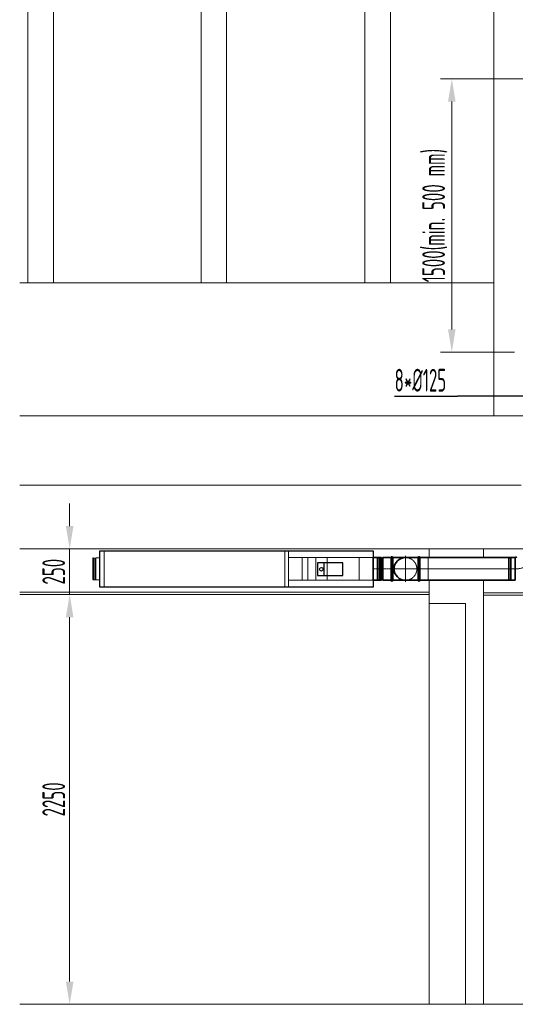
# Model space of a CAD drawing. Header units: millimetres. Extents: x 15940 to 92175, y -24684 to 227664.
# Tile 89 of 132: x 31837 to 34558, y 162376 to 167781. Entities that reach past the tile are written whole.
import ezdxf

# ---------------------------------------------------------------- set-up
doc = ezdxf.new("R2010")
doc.units = ezdxf.units.MM
doc.header["$LTSCALE"] = 0.05
for name, pattern in [('ACAD_ISO02W100', [15, 12, -3]), ('ACAD_ISO10W100', [18, 12, -3, 0, -3]), ('phl_thick', [0])]:
    doc.linetypes.add(name, pattern=pattern)
for name, color, linetype, lineweight in [('UT_KOTY - DIMENZE', 7, 'Continuous', 5), ('VZT_01 SUP (PŘÍVOD) - OBRYS', 5, 'Continuous', 35), ('VZT_02 SUP (PŘÍVOD) - OSA', 5, 'ACAD_ISO10W100', 5), ('VZT_04 SUP (PŘÍVOD) - SKRYTÉ', 5, 'ACAD_ISO02W100', 5), ('VZT_21 ZAŘÍZENÍ - OBRYS', 1, 'Continuous', 30), ('VZT_22 ZAŘÍZENÍ - DETAIL', 8, 'Continuous', 5), ('VZT_50 POPIS - OBECNE', 7, 'Continuous', 13), ('VZT_60_KOTY - DIMENZE', 7, 'Continuous', 5)]:
    doc.layers.add(name, color=color, linetype=linetype, lineweight=lineweight)
doc.layers.add('VZT_03 SUP (PŘÍVOD) - NETISK', color=8, linetype='ACAD_ISO02W100', lineweight=5, plot=False)
doc.layers.add('VZT_07 ETA (ODVOD) - NETISK', color=8, linetype='ACAD_ISO02W100', lineweight=5, plot=False)
doc.styles.add('EVORA_125', font='isocp.shx', dxfattribs={"width": 0.6, "height": 125})
doc.styles.add('ISOCP 2.5', font='isocp.shx', dxfattribs={"width": 0.6, "height": 2.5})

msp = doc.modelspace()

# ---------------------------------------------------------------- linework, layer by layer
at = {"layer": 'UT_KOTY - DIMENZE'}
for p, q in [((35072.9, 167456.5), (34146.7, 167456.5)), ((34209.2, 166081.5), (34209.2, 167331.5)), ((34552.9, 165956.5), (34146.7, 165956.5)), ((32111.1, 162501.5), (32111.1, 164501.3))]:
    msp.add_line(p, q, dxfattribs=at)
at = {"layer": 'UT_KOTY - DIMENZE', "linetype": 'phl_thick'}
for p, q in [((32111.1, 165001.5), (32111.1, 165126.5)), ((32111.1, 164626.3), (32111.1, 164876.5)), ((32111.1, 164501.3), (32111.1, 164376.3))]:
    msp.add_line(p, q, dxfattribs=at)
at = {"layer": 'UT_KOTY - DIMENZE'}
for points in [[(34188.4, 167331.5), (34230.1, 167331.5), (34209.2, 167456.5)], [(34188.4, 166081.5), (34230.1, 166081.5), (34209.2, 165956.5)], [(32090.3, 164501.3), (32131.9, 164501.3), (32111.1, 164626.3)], [(32090.3, 162501.5), (32131.9, 162501.5), (32111.1, 162376.5)]]:
    msp.add_solid(points, dxfattribs=at)
at = {"layer": 'UT_KOTY - DIMENZE', "linetype": 'phl_thick'}
for points in [[(32090.3, 165001.5), (32131.9, 165001.5), (32111.1, 164876.5)], [(32090.3, 164501.3), (32131.9, 164501.3), (32111.1, 164626.3)]]:
    msp.add_solid(points, dxfattribs=at)
at = {"layer": 'VZT_01 SUP (PŘÍVOD) - OBRYS'}
for p, q in [((33776.7, 164829), (33776.7, 164704)), ((33776.7, 164829), (33822.2, 164829)), ((33822.2, 164829), (33822.2, 164704)), ((33830.2, 164829), (33830.2, 164704)), ((33830.2, 164829), (33875.7, 164829)), ((33875.7, 164829), (33875.7, 164704)), ((33875.7, 164829), (33875.7, 164704)), ((33884.7, 164829), (33954.7, 164829)), ((33884.7, 164829), (33884.7, 164704)), ((34557.9, 164704), (34557.9, 164829)), ((33776.7, 164704), (33822.2, 164704)), ((33830.2, 164704), (33875.7, 164704)), ((33884.7, 164704), (33954.7, 164704))]:
    msp.add_line(p, q, dxfattribs=at)
for points in [[(34024.7, 164829), (33954.7, 164829)], [(34024.7, 164704), (34024.7, 164829)], [(34033.7, 164704), (34033.7, 164829)], [(34557.9, 164829), (34033.7, 164829)], [(34024.7, 164704), (33954.7, 164704)], [(34557.9, 164704), (34033.7, 164704)]]:
    msp.add_lwpolyline(points, dxfattribs=at)
for centre, radius, start, end in [((33826.2, 164829), 4, 180, 0), ((33880.2, 164829), 4.5, 0, 180), ((33954.7, 164766.5), 62.5, 90, 270), ((34029.2, 164829), 4.5, 0, 180), ((34561.8, 164827.3), 4.17, 30.2981, 156.5322), ((33826.2, 164704), 4, 0, 180), ((33880.2, 164704), 4.5, 180, 0), ((34029.2, 164704), 4.5, 180, 0)]:
    msp.add_arc(centre, radius, start, end, dxfattribs=at)
at = {"layer": 'VZT_02 SUP (PŘÍVOD) - OSA', "ltscale": 0.3}
for p, q in [((33954.7, 164839), (33954.7, 164766.5)), ((33954.7, 164766.5), (33875.7, 164766.5)), ((33954.7, 164766.5), (33954.7, 164694)), ((34027.2, 164766.5), (33954.7, 164766.5))]:
    msp.add_line(p, q, dxfattribs=at)
msp.add_lwpolyline([(34682.9, 164891.5), (34682.9, 164891.5, -0.414214), (34557.9, 164766.5), (34557.9, 164766.5)], format="xyb", dxfattribs=at)
for points in [[(33954.7, 164766.5), (33954.7, 164839)], [(33882.2, 164766.5), (33954.7, 164766.5)], [(33954.7, 164766.5), (34033.7, 164766.5)], [(33954.7, 164694), (33954.7, 164766.5)]]:
    msp.add_lwpolyline(points, dxfattribs=at)
at = {"layer": 'VZT_02 SUP (PŘÍVOD) - OSA'}
msp.add_lwpolyline([(33776.7, 164766.5), (33875.7, 164766.5)], dxfattribs=at)
at = {"layer": 'VZT_02 SUP (PŘÍVOD) - OSA', "ltscale": 5}
msp.add_lwpolyline([(34033.7, 164766.5), (34557.9, 164766.5)], dxfattribs=at)
at = {"layer": 'VZT_03 SUP (PŘÍVOD) - NETISK', "ltscale": 0.4}
for p, q in [((33875.7, 164829), (33830.7, 164829)), ((33830.7, 164829), (33830.7, 164704)), ((34519.9, 164706.5), (34519.9, 164826.5)), ((34523.9, 164826.5), (34519.9, 164826.5)), ((34523.9, 164706.5), (34523.9, 164826.5)), ((34524.4, 164825.5), (34523.9, 164825.5)), ((34524.4, 164705.5), (34524.4, 164827.5)), ((34524.9, 164827.5), (34524.4, 164827.5)), ((34524.9, 164705.5), (34524.9, 164827.5)), ((34531.9, 164825.5), (34524.9, 164825.5)), ((34531.9, 164705.5), (34531.9, 164827.5)), ((34532.4, 164827.5), (34531.9, 164827.5)), ((34532.4, 164705.5), (34532.4, 164827.5)), ((34535.9, 164825.5), (34532.4, 164825.5)), ((34535.9, 164706.5), (34535.9, 164826.5)), ((34557.9, 164826.5), (34535.9, 164826.5)), ((33830.7, 164704), (33875.7, 164704)), ((34523.9, 164706.5), (34519.9, 164706.5)), ((34524.4, 164707.5), (34523.9, 164707.5)), ((34524.9, 164705.5), (34524.4, 164705.5)), ((34531.9, 164707.5), (34524.9, 164707.5)), ((34532.4, 164705.5), (34531.9, 164705.5)), ((34535.9, 164707.5), (34532.4, 164707.5)), ((34557.9, 164706.5), (34535.9, 164706.5))]:
    msp.add_line(p, q, dxfattribs=at)
msp.add_lwpolyline([(34033.7, 164704), (34078.7, 164704), (34078.7, 164829), (34033.7, 164829)], dxfattribs=at)
at = {"layer": 'VZT_04 SUP (PŘÍVOD) - SKRYTÉ', "ltscale": 2}
msp.add_arc((33954.7, 164766.5), 62.5, 270, 90, dxfattribs=at)
at = {"layer": 'VZT_07 ETA (ODVOD) - NETISK', "ltscale": 0.4}
for p, q in [((32238.7, 164826.5), (32238.7, 164706.5)), ((32242.7, 164826.5), (32238.7, 164826.5)), ((32242.7, 164826.5), (32242.7, 164706.5)), ((32243.2, 164825.5), (32242.7, 164825.5)), ((32243.2, 164827.5), (32243.2, 164705.5)), ((32243.7, 164827.5), (32243.2, 164827.5)), ((32243.7, 164827.5), (32243.7, 164705.5)), ((32250.7, 164825.5), (32243.7, 164825.5)), ((32250.7, 164827.5), (32250.7, 164705.5)), ((32251.2, 164827.5), (32250.7, 164827.5)), ((32251.2, 164827.5), (32251.2, 164705.5)), ((32254.7, 164825.5), (32251.2, 164825.5)), ((32254.7, 164826.5), (32254.7, 164706.5)), ((32276.7, 164826.5), (32254.7, 164826.5)), ((33776.7, 164826.5), (33798.7, 164826.5)), ((33798.7, 164826.5), (33798.7, 164706.5)), ((33798.7, 164825.5), (33802.2, 164825.5)), ((33802.2, 164827.5), (33802.2, 164705.5)), ((33802.2, 164827.5), (33802.7, 164827.5)), ((33802.7, 164827.5), (33802.7, 164705.5)), ((33802.7, 164825.5), (33809.7, 164825.5)), ((33809.7, 164827.5), (33809.7, 164705.5)), ((33809.7, 164827.5), (33810.2, 164827.5)), ((33810.2, 164827.5), (33810.2, 164705.5)), ((33810.2, 164825.5), (33810.7, 164825.5)), ((33810.7, 164826.5), (33810.7, 164706.5)), ((33810.7, 164826.5), (33814.7, 164826.5)), ((33814.7, 164826.5), (33814.7, 164706.5)), ((32242.7, 164706.5), (32238.7, 164706.5)), ((32243.2, 164707.5), (32242.7, 164707.5)), ((32243.7, 164705.5), (32243.2, 164705.5)), ((32250.7, 164707.5), (32243.7, 164707.5)), ((32251.2, 164705.5), (32250.7, 164705.5)), ((32254.7, 164707.5), (32251.2, 164707.5)), ((32276.7, 164706.5), (32254.7, 164706.5)), ((33776.7, 164706.5), (33798.7, 164706.5)), ((33798.7, 164707.5), (33802.2, 164707.5)), ((33802.2, 164705.5), (33802.7, 164705.5)), ((33802.7, 164707.5), (33809.7, 164707.5)), ((33809.7, 164705.5), (33810.2, 164705.5)), ((33810.2, 164707.5), (33810.7, 164707.5)), ((33810.7, 164706.5), (33814.7, 164706.5))]:
    msp.add_line(p, q, dxfattribs=at)
at = {"layer": 'VZT_21 ZAŘÍZENÍ - OBRYS'}
for points in [[(32276.7, 164866.5), (33776.7, 164866.5), (33776.7, 164666.5), (32276.7, 164666.5)], [(33472.2, 164730.5), (33610.1, 164730.5), (33610.1, 164799.3), (33472.2, 164799.3)]]:
    msp.add_lwpolyline(points, close=True, dxfattribs=at)
msp.add_lwpolyline([(33509.2, 164730.5), (33509.2, 164799.3)], dxfattribs=at)
msp.add_circle((33493.1, 164764.9), 9.89, dxfattribs=at)
at = {"layer": 'VZT_22 ZAŘÍZENÍ - DETAIL', "linetype": 'ACAD_ISO02W100', "lineweight": 5, "ltscale": 10}
for points in [[(32300.6, 164666.5), (32300.6, 164866.5)], [(33292.4, 164866.5), (33292.4, 164666.5)], [(33312.9, 164866.5), (33312.9, 164666.5)], [(33388.4, 164704), (33388.4, 164829)], [(33419.2, 164704), (33419.2, 164829)], [(33462.2, 164704), (33462.2, 164829)], [(33525.5, 164704), (33525.5, 164829)], [(33701.3, 164704), (33701.3, 164829)], [(33776.7, 164704), (33312.9, 164704)]]:
    msp.add_lwpolyline(points, dxfattribs=at)
at = {"layer": 'VZT_22 ZAŘÍZENÍ - DETAIL'}
msp.add_lwpolyline([(33776.7, 164829), (33312.9, 164829)], dxfattribs=at)
at = {"layer": 'VZT_50 POPIS - OBECNE', "color": 8, "linetype": 'phl_thick'}
for p, q in [((31882.3, 169756.5), (31882.3, 166336.5)), ((32022.3, 169756.5), (32022.3, 166336.5)), ((32832.6, 169756.5), (32832.6, 166336.5)), ((32972.6, 169756.5), (32972.6, 166336.5)), ((33732.6, 169756.5), (33732.6, 166336.5)), ((33872.6, 169756.5), (33872.6, 166336.5)), ((34440.4, 165606.5), (34440.4, 167856.5)), ((31836.7, 166336.5), (34440.4, 166336.5)), ((31836.7, 165606.5), (34620.4, 165606.5)), ((31836.7, 165226.5), (34590.4, 165226.5)), ((31836.7, 164876.5), (34618.6, 164876.5)), ((34084.1, 164829), (34084.1, 164876.5)), ((34384.1, 164829), (34384.1, 164876.5)), ((34084.1, 164576.5), (34084.1, 164704)), ((34384.1, 162376.5), (34384.1, 164704)), ((34084.1, 164638.8), (31836.7, 164638.8)), ((34084.1, 164626.3), (31836.7, 164626.3)), ((34384.1, 164635.8), (36784.4, 164635.8)), ((34384.1, 164623.3), (36784.4, 164623.3)), ((34084.1, 164576.5), (34084.1, 162376.5)), ((34284.1, 164576.5), (34084.1, 164576.5)), ((34284.1, 162376.5), (34284.1, 164576.5)), ((31836.7, 162376.5), (39575.8, 162376.5))]:
    msp.add_line(p, q, dxfattribs=at)
at = {"layer": 'VZT_50 POPIS - OBECNE', "linetype": 'phl_thick'}
msp.add_line((34284.1, 162376.5), (34384.1, 162376.5), dxfattribs=at)
at = {"layer": 'VZT_60_KOTY - DIMENZE', "linetype": 'ByBlock', "lineweight": -2}
msp.add_line((34290.7, 165714.9), (34240.7, 165714.9), dxfattribs=at)
for points in [[(33895.1, 165714.9), (34240.7, 165714.9)], [(35162.9, 165714.9), (34290.7, 165714.9)]]:
    msp.add_lwpolyline(points, dxfattribs=at)

# ---------------------------------------------------------------- texts
at = {"layer": 'UT_KOTY - DIMENZE', "char_height": 125, "attachment_point": 5, "rotation": 90, "style": 'ISOCP 2.5'}
for s, insert in [('1500(min. 500 mm)', (34115.5, 166706.5)), ('2250', (32023.6, 163501.4))]:
    msp.add_mtext(s, dxfattribs=dict(at, insert=insert))
at = {"layer": 'UT_KOTY - DIMENZE', "linetype": 'phl_thick', "insert": (32023.6, 164751.4), "char_height": 125, "attachment_point": 5, "rotation": 90, "style": 'ISOCP 2.5'}
msp.add_mtext('250', dxfattribs=at)
at = {"layer": 'VZT_60_KOTY - DIMENZE', "linetype": 'phl_thick', "insert": (33895.1, 165864.9), "char_height": 125, "attachment_point": 1, "style": 'EVORA_125'}
msp.add_mtext('8*%%C125', dxfattribs=at)

doc.saveas('drawing.dxf')
